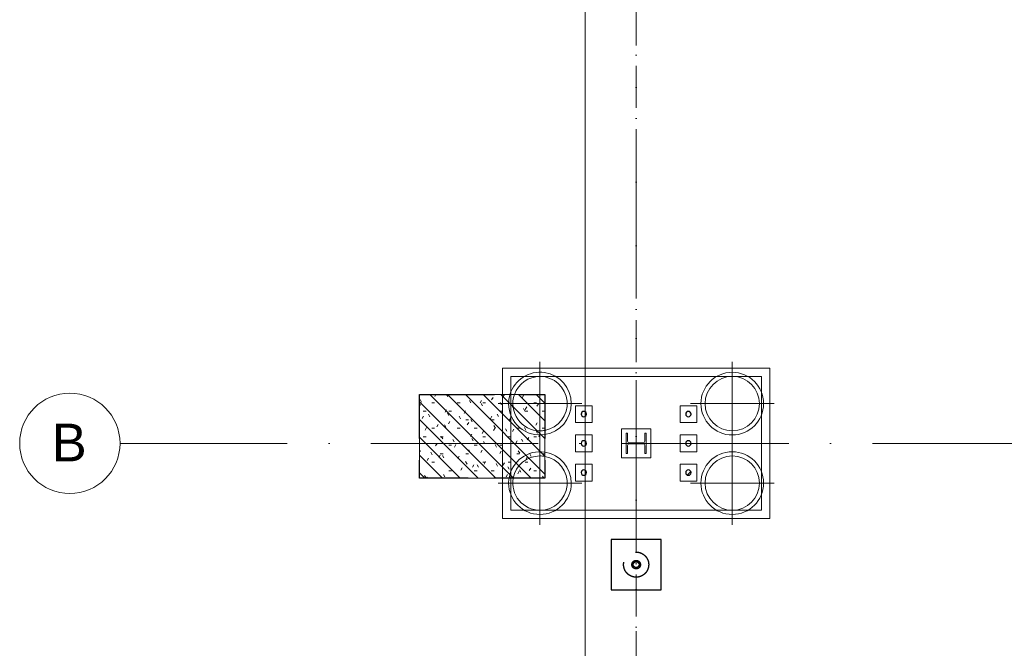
# Model space of a CAD drawing. Header units: millimetres. Extents: x -2694 to 330324, y -17289 to 76899.
# Tile 2 of 142: x -2694 to 9084, y 18300 to 25814. Entities that reach past the tile are written whole.
import ezdxf

# ---------------------------------------------------------------- set-up
doc = ezdxf.new("R2010")
doc.units = ezdxf.units.MM
for name, pattern in [('A_CARA_07', [7, 5, -2]), ('B_CARA_05', [4, 3, -1]), ('IMPORT-A_CARA_07', [700, 500, -200]), ('IMPORT-A_CARA_15', [760, 500, -130, 0, -130]), ('Čerchovaná 20mm', [3000, 2000, -500, 0, -500])]:
    doc.linetypes.add(name, pattern=pattern)
for name, color, linetype, lineweight in [('02_0_25386_PODLAHA HALY A ZÁKLADY VESTAVKŮ 4_6_2025_dwg', 8, 'Continuous', 9), ('11542_003_OK-HALA_TaO-1_ET_R01_AciS_2025-04-14_sloupy_dwg', 150, 'Continuous', 9), ('CA_NOVÉ K-CE', 12, 'Continuous', 25), ('CA_NOVÉ K-CE NEVHRA', 12, 'IMPORT-A_CARA_07', 25), ('CA_OSY', 5, 'IMPORT-A_CARA_15', 13), ('CA_PODLAHA25', 7, 'Continuous', 13), ('CA_POHHRA18', 9, 'Continuous', 9), ('CA_POHHRA25', 7, 'Continuous', 13), ('CA_TEXT35', 62, 'Continuous', 9), ('CA_ZAKLADY25', 7, 'Continuous', 13), ('CA_ZAKLADY5', 1, 'Continuous', 25), ('Konstrukční přípoje', 7, 'Continuous', 13), ('SS_HALA_TaO-DODAVKA_STAVEBNI', 140, 'Continuous', 9), ('SS_HALA_TaO-SLOUP', 140, 'Continuous', 9)]:
    doc.layers.add(name, color=color, linetype=linetype, lineweight=lineweight)
doc.styles.add('Arial_1', font='arial.ttf', dxfattribs={"height": 450})

# ---------------------------------------------------------------- blocks, each defined once
blk = doc.blocks.new('11542 TAO základy_rvt-1-BOURÁNÍ STÁVAJÍCÍCH ZÁKLADOVÝCH PRVKŮ')
at = {"layer": 'CA_ZAKLADY25'}
h = blk.add_hatch(dxfattribs=at)
h.set_pattern_fill('FP_8', color=256, style=0, pattern_type=2)
h.set_pattern_definition([(0, (0, 0), (406.4, 101.6), [33.528, -271.272, 33.528, -271.272, -1625.6]), (0, (0, 0), (406.4, 101.6), [-609.6, 33.528, -576.072, 33.528, -271.272, -711.2]), (0, (0, 0), (406.4, 101.6), [-1524, 33.528, -169.672, 33.528, -474.472]), (120, (152.4, 50.8), (-291.1882, 301.15272), [33.528, -271.272, 33.528, -271.272, -1625.6]), (120, (152.4, 50.8), (-291.1882, 301.15272), [-609.6, 33.528, -576.072, 33.528, -271.272, -711.2]), (120, (152.4, 50.8), (-291.1882, 301.15272), [-1524, 33.528, -169.672, 33.528, -474.472]), (240, (203.2, 254), (-115.2118, -402.7527), [33.528, -271.272, 33.528, -271.272, -1625.6]), (240, (203.2, 254), (-115.2118, -402.7527), [-609.6, 33.528, -576.072, 33.528, -271.272, -711.2]), (240, (203.2, 254), (-115.2118, -402.7527), [-1524, 33.528, -169.672, 33.528, -474.472])])
h.paths.add_polyline_path([(2088, 20335), (3588, 20335), (3588, 21335), (2088, 21335)])
at = {"layer": 'CA_ZAKLADY25', "color": 9, "linetype": 'B_CARA_05', "lineweight": 25}
for p, q in [((2088, 21335), (3588, 21335)), ((2088, 21334), (2088, 21335)), ((2088, 20335), (2088, 21334)), ((3588, 21335), (3588, 21334)), ((3588, 21334), (3588, 20335)), ((3588, 20335), (2088, 20335))]:
    blk.add_line(p, q, dxfattribs=at)
at = {"layer": 'CA_ZAKLADY5', "color": 253, "linetype": 'B_CARA_05', "lineweight": 13}
for p, q in [((2088, 21335), (2088, 21334)), ((3588, 21335), (2088, 21335)), ((2088, 21334), (2088, 20335)), ((3588, 21334), (3588, 21335)), ((3588, 20335), (3588, 21334)), ((2088, 20335), (3588, 20335))]:
    blk.add_line(p, q, dxfattribs=at)
blk = doc.blocks.new('02_0_25386_PODLAHA HALY A ZÁKLADY VESTAVKŮ 4_6_2025_dwg_A$Cb83b9660-2769428-BOURÁNÍ STÁVAJÍCÍCH ZÁKLADOVÝCH PRVKŮ')
at = {"layer": 'CA_NOVÉ K-CE', "color": 1, "flags": 128}
blk.add_lwpolyline([(-300, -300), (300, -300), (300, 300), (-300, 300)], close=True, dxfattribs=at)
at = {"layer": 'CA_NOVÉ K-CE NEVHRA', "color": 1}
for radius in [150, 51, 35]:
    blk.add_circle((0, 0), radius, dxfattribs=at)
blk = doc.blocks.new('02_0_25386_PODLAHA HALY A ZÁKLADY VESTAVKŮ 4_6_2025_dwg-2745952-BOURÁNÍ STÁVAJÍCÍCH ZÁKLADOVÝCH PRVKŮ')
at = {"layer": 'CA_OSY', "color": 10}
blk.add_line((2311263, -1792548), (2311263, -1770306), dxfattribs=at)
blk.add_blockref('02_0_25386_PODLAHA HALY A ZÁKLADY VESTAVKŮ 4_6_2025_dwg_A$Cb83b9660-2769428-BOURÁNÍ STÁVAJÍCÍCH ZÁKLADOVÝCH PRVKŮ', (2311263, -1778247))
blk = doc.blocks.new('pilota 600 mm - D_750_650-V8-BOURÁNÍ STÁVAJÍCÍCH ZÁKLADOVÝCH PRVKŮ')
at = {"layer": 'CA_POHHRA18'}
for p, q in [((0, 0), (0, 500)), ((0, 0), (-500, 0)), ((0, 0), (0, -59)), ((0, 0), (500, 0)), ((0, -59), (0, -61)), ((0, -61), (0, -500))]:
    blk.add_line(p, q, dxfattribs=at)
blk = doc.blocks.new('pilota 600 mm - D_750_650-V9-BOURÁNÍ STÁVAJÍCÍCH ZÁKLADOVÝCH PRVKŮ')
at = {"layer": 'CA_POHHRA18'}
for p, q in [((0, 111), (0, 500)), ((0, 109), (0, 111)), ((0, 0), (0, 109)), ((0, 0), (-500, 0)), ((0, 0), (58, 0)), ((0, 0), (0, -500)), ((58, 0), (500, 0))]:
    blk.add_line(p, q, dxfattribs=at)
blk = doc.blocks.new('pilota 600 mm - D_750_650-2142275-BOURÁNÍ STÁVAJÍCÍCH ZÁKLADOVÝCH PRVKŮ')
at = {"layer": 'CA_POHHRA18'}
for q in [(0, 500), (-500, 0), (500, 0), (0, -500)]:
    blk.add_line((0, 0), q, dxfattribs=at)
blk = doc.blocks.new('pilota 600 mm - D_750_650-2142274-BOURÁNÍ STÁVAJÍCÍCH ZÁKLADOVÝCH PRVKŮ')
at = {"layer": 'CA_POHHRA18'}
for q in [(0, 500), (-500, 0), (0, -500), (500, 0)]:
    blk.add_line((0, 0), q, dxfattribs=at)
blk = doc.blocks.new('11542_003_OK-HALA_TaO-1_ET_R01_AciS_2025-04-14_sloupy_dwg-1858929-BOURÁNÍ STÁVAJÍCÍCH ZÁKLADOVÝCH PRVKŮ')
at = {"layer": '11542_003_OK-HALA_TaO-1_ET_R01_AciS_2025-04-14_sloupy_dwg', "color": 140}
for p, q in [((4577, 20870), (4560, 20870)), ((4560, 20870), (4560, 20630)), ((4577, 20776), (4577, 20870)), ((4800, 20870), (4783, 20870)), ((4783, 20870), (4783, 20776)), ((4800, 20630), (4800, 20870)), ((4762, 20755), (4598, 20755)), ((4598, 20745), (4762, 20745)), ((4560, 20630), (4577, 20630)), ((4577, 20630), (4577, 20724)), ((4783, 20724), (4783, 20630)), ((4783, 20630), (4800, 20630))]:
    blk.add_line(p, q, dxfattribs=at)
for centre, radius, start, end in [((4055, 21100), 32, 90, 270), ((4055, 21100), 32, 270, 90), ((5305, 21100), 32, 90, 270), ((5305, 21100), 32, 270, 90), ((4055, 20750), 32, 90, 270), ((4055, 20750), 32, 270, 90), ((4598, 20776), 21, 180, 270), ((4598, 20724), 21, 90, 180), ((4762, 20776), 21, 270, 0), ((4762, 20724), 21, 0, 90), ((5305, 20750), 32, 90, 270), ((5305, 20750), 32, 270, 90), ((4055, 20400), 32, 90, 270), ((4055, 20400), 32, 270, 90), ((5305, 20400), 32, 90, 270), ((5305, 20400), 32, 270, 90)]:
    blk.add_arc(centre, radius, start, end, dxfattribs=at)
at = {"layer": 'SS_HALA_TaO-DODAVKA_STAVEBNI'}
for centre, start, end in [((4055, 21100), 90, 270), ((4055, 21100), 270, 90), ((5305, 21100), 90, 270), ((5305, 21100), 270, 90), ((4055, 20750), 90, 270), ((4055, 20750), 270, 90), ((5305, 20750), 90, 270), ((5305, 20750), 270, 90), ((4055, 20400), 90, 270), ((4055, 20400), 270, 90), ((5305, 20400), 90, 270), ((5305, 20400), 270, 90)]:
    blk.add_arc(centre, 32, start, end, dxfattribs=at)
at = {"layer": 'SS_HALA_TaO-SLOUP'}
for p, q in [((4577, 20870), (4560, 20870)), ((4560, 20870), (4560, 20630)), ((4577, 20776), (4577, 20870)), ((4800, 20870), (4783, 20870)), ((4783, 20870), (4783, 20776)), ((4800, 20630), (4800, 20870)), ((4762, 20755), (4598, 20755)), ((4598, 20745), (4762, 20745)), ((4560, 20630), (4577, 20630)), ((4577, 20630), (4577, 20724)), ((4783, 20724), (4783, 20630)), ((4783, 20630), (4800, 20630))]:
    blk.add_line(p, q, dxfattribs=at)
for centre, start, end in [((4598, 20776), 180, 270), ((4598, 20724), 90, 180), ((4762, 20776), 270, 0), ((4762, 20724), 0, 90)]:
    blk.add_arc(centre, 21, start, end, dxfattribs=at)
blk = doc.blocks.new('M_Šroub HPM-E - 64_E-V184-BOURÁNÍ STÁVAJÍCÍCH ZÁKLADOVÝCH PRVKŮ')
at = {"layer": 'Konstrukční přípoje'}
for p, q in [((-100, -100), (-100, 100)), ((-100, 100), (100, 100)), ((100, 100), (-100, 100)), ((-100, 100), (-100, -100)), ((100, 100), (100, -100)), ((100, -100), (100, 100)), ((100, -100), (-100, -100)), ((-100, -100), (100, -100))]:
    blk.add_line(p, q, dxfattribs=at)
at = {"layer": 'Konstrukční přípoje', "color": 250, "lineweight": 25}
for start, end in [(360, 180), (180, 360)]:
    blk.add_arc((0, 0), 32, start, end, dxfattribs=at)
at = {"layer": 'Konstrukční přípoje'}
for start, end in [(0, 180), (0, 180), (0, 180), (180, 360), (180, 360), (180, 360)]:
    blk.add_arc((0, 0), 32, start, end, dxfattribs=at)
blk = doc.blocks.new('M_Šroub HPM-E - 64_E-V185-BOURÁNÍ STÁVAJÍCÍCH ZÁKLADOVÝCH PRVKŮ')
at = {"layer": 'Konstrukční přípoje', "lineweight": 9}
h = blk.add_hatch(dxfattribs=at)
h.set_pattern_fill('FP_84', color=50, style=0, pattern_type=2)
h.set_pattern_definition([(315, (-20749.87, 5305.05), (251.447, 251.447), []), (315, (-20368.87, 5305.05), (251.447, 251.447), [])])
h.paths.add_polyline_path([(-32, 0), (-26, -19), (-10, -30), (10, -30), (26, -19), (32, 0), (26, 19), (10, 30), (-10, 30), (-26, 19)])
at = {"layer": 'Konstrukční přípoje'}
for p, q in [((100, 100), (-100, 100)), ((-100, 100), (-100, -100)), ((-100, -100), (-100, 100)), ((-100, 100), (100, 100)), ((100, -100), (100, 100)), ((100, 100), (100, -100)), ((-100, -100), (100, -100)), ((100, -100), (-100, -100))]:
    blk.add_line(p, q, dxfattribs=at)
at = {"layer": 'Konstrukční přípoje', "color": 250, "lineweight": 25}
for start, end in [(360, 180), (180, 360)]:
    blk.add_arc((0, 0), 32, start, end, dxfattribs=at)
at = {"layer": 'Konstrukční přípoje'}
for start, end in [(0, 180), (0, 180), (0, 180), (180, 0), (180, 360), (180, 360)]:
    blk.add_arc((0, 0), 32, start, end, dxfattribs=at)
blk = doc.blocks.new('M_Šroub HPM-E - 64_E-V186-BOURÁNÍ STÁVAJÍCÍCH ZÁKLADOVÝCH PRVKŮ')
at = {"layer": 'Konstrukční přípoje'}
for p, q in [((-100, -100), (-100, 100)), ((-100, 100), (100, 100)), ((100, 100), (-100, 100)), ((-100, 100), (-100, -100)), ((100, 100), (100, -100)), ((100, -100), (100, 100)), ((100, -100), (-100, -100)), ((-100, -100), (100, -100))]:
    blk.add_line(p, q, dxfattribs=at)
at = {"layer": 'Konstrukční přípoje', "color": 250, "lineweight": 25}
for start, end in [(360, 180), (180, 360)]:
    blk.add_arc((0, 0), 32, start, end, dxfattribs=at)
at = {"layer": 'Konstrukční přípoje'}
for start, end in [(0, 180), (0, 180), (0, 180), (180, 360), (180, 360), (180, 360)]:
    blk.add_arc((0, 0), 32, start, end, dxfattribs=at)
blk = doc.blocks.new('M_Šroub HPM-E - 64_E-V187-BOURÁNÍ STÁVAJÍCÍCH ZÁKLADOVÝCH PRVKŮ')
at = {"layer": 'Konstrukční přípoje'}
for p, q in [((100, 100), (-100, 100)), ((-100, 100), (-100, -100)), ((-100, -100), (-100, 100)), ((-100, 100), (100, 100)), ((100, -100), (100, 100)), ((100, 100), (100, -100)), ((-100, -100), (100, -100)), ((100, -100), (-100, -100))]:
    blk.add_line(p, q, dxfattribs=at)
at = {"layer": 'Konstrukční přípoje', "color": 250, "lineweight": 25}
for start, end in [(360, 180), (180, 360)]:
    blk.add_arc((0, 0), 32, start, end, dxfattribs=at)
at = {"layer": 'Konstrukční přípoje'}
for start, end in [(0, 180), (0, 180), (0, 180), (180, 0), (180, 360), (180, 360)]:
    blk.add_arc((0, 0), 32, start, end, dxfattribs=at)
blk = doc.blocks.new('M_Šroub HPM-E - 64_E-V188-BOURÁNÍ STÁVAJÍCÍCH ZÁKLADOVÝCH PRVKŮ')
at = {"layer": 'Konstrukční přípoje'}
for p, q in [((-100, -100), (-100, 100)), ((-100, 100), (100, 100)), ((100, 100), (-100, 100)), ((-100, 100), (-100, -100)), ((100, 100), (100, -100)), ((100, -100), (100, 100)), ((100, -100), (-100, -100)), ((-100, -100), (100, -100))]:
    blk.add_line(p, q, dxfattribs=at)
at = {"layer": 'Konstrukční přípoje', "color": 250, "lineweight": 25}
for start, end in [(360, 180), (180, 360)]:
    blk.add_arc((0, 0), 32, start, end, dxfattribs=at)
at = {"layer": 'Konstrukční přípoje'}
for start, end in [(0, 180), (0, 180), (0, 180), (180, 360), (180, 360), (180, 360)]:
    blk.add_arc((0, 0), 32, start, end, dxfattribs=at)
blk = doc.blocks.new('M_Šroub HPM-E - 64_E-V189-BOURÁNÍ STÁVAJÍCÍCH ZÁKLADOVÝCH PRVKŮ')
at = {"layer": 'Konstrukční přípoje', "lineweight": 9}
h = blk.add_hatch(dxfattribs=at)
h.set_pattern_fill('FP_85', color=50, style=0, pattern_type=2)
h.set_pattern_definition([(315, (-20399.87, 5305.05), (251.447, 251.447), []), (315, (-20018.87, 5305.05), (251.447, 251.447), [])])
h.paths.add_polyline_path([(-32, 0), (-26, -19), (-10, -30), (10, -30), (26, -19), (32, 0), (26, 19), (10, 30), (-10, 30), (-26, 19)])
at = {"layer": 'Konstrukční přípoje'}
for p, q in [((100, 100), (-100, 100)), ((-100, 100), (-100, -100)), ((-100, -100), (-100, 100)), ((-100, 100), (100, 100)), ((100, -100), (100, 100)), ((100, 100), (100, -100)), ((-100, -100), (100, -100)), ((100, -100), (-100, -100))]:
    blk.add_line(p, q, dxfattribs=at)
at = {"layer": 'Konstrukční přípoje', "color": 250, "lineweight": 25}
for start, end in [(360, 180), (180, 360)]:
    blk.add_arc((0, 0), 32, start, end, dxfattribs=at)
at = {"layer": 'Konstrukční přípoje'}
for start, end in [(0, 180), (0, 180), (0, 180), (180, 0), (180, 360), (180, 360)]:
    blk.add_arc((0, 0), 32, start, end, dxfattribs=at)
blk = doc.blocks.new('Osnova - Bublina osnovy 12mm-4850-BOURÁNÍ STÁVAJÍCÍCH ZÁKLADOVÝCH PRVKŮ')
at = {"layer": 'CA_TEXT35'}
blk.add_circle((0, 0), 6, dxfattribs=at)

msp = doc.modelspace()

# ---------------------------------------------------------------- hatches: boundary and pattern name
at = {"layer": 'CA_POHHRA18'}
h = msp.add_hatch(dxfattribs=at)
h.set_pattern_fill('FP_191', color=240, style=0, pattern_type=2)
h.set_pattern_definition([(135, (0, 0), (-106.066, -106.066), [])])
h.paths.add_polyline_path([(2088, 21333.5), (2088, 20333.5), (3588, 20333.5), (3588, 21333.5)])

# ---------------------------------------------------------------- linework, layer by layer
at = {"layer": 'CA_OSY', "linetype": 'Čerchovaná 20mm', "lineweight": 9}
for p, q in [((4680, -1496.2), (4680, 75184.5)), ((-1493.6, 20749.9), (299971.9, 20749.9))]:
    msp.add_line(p, q, dxfattribs=at)
at = {"layer": 'CA_PODLAHA25'}
msp.add_line((4070, 47347.7), (4070, 7189.9), dxfattribs=at)
at = {"layer": 'CA_POHHRA25', "linetype": 'A_CARA_07', "lineweight": 9}
for p, q in [((3588, 21333.5), (2088, 21333.5)), ((2088, 21333.5), (2088, 20333.5)), ((3588, 20333.5), (3588, 21333.5)), ((2088, 20333.5), (3588, 20333.5))]:
    msp.add_line(p, q, dxfattribs=at)
at = {"layer": 'CA_ZAKLADY25', "lineweight": 9}
for p, q in [((3080, 21649.9), (6280, 21649.9)), ((3080, 21333.5), (3080, 21649.9)), ((3080, 21649.9), (3080, 21333.5)), ((6280, 21649.9), (3080, 21649.9)), ((6280, 21649.9), (6280, 19849.9)), ((6280, 19849.9), (6280, 21649.9)), ((3080, 20333.5), (3080, 21333.5)), ((3080, 21333.5), (3080, 20333.5)), ((3080, 19849.9), (3080, 20333.5)), ((3080, 20333.5), (3080, 19849.9)), ((6280, 19849.9), (3080, 19849.9)), ((3080, 19849.9), (6280, 19849.9))]:
    msp.add_line(p, q, dxfattribs=at)
at = {"layer": 'CA_ZAKLADY25'}
for p, q in [((3180, 21549.9), (3180, 21333.5)), ((6180, 21549.9), (3180, 21549.9)), ((3180, 21549.9), (6180, 21549.9)), ((3180, 21333.5), (3180, 21549.9)), ((6180, 19949.9), (6180, 21549.9)), ((6180, 21549.9), (6180, 19949.9)), ((3180, 21333.5), (3180, 20333.5)), ((3180, 20333.5), (3180, 21333.5)), ((4505, 20574.9), (4505, 20924.9)), ((4505, 20924.9), (4855, 20924.9)), ((4505, 20924.9), (4505, 20574.9)), ((4855, 20924.9), (4505, 20924.9)), ((4855, 20924.9), (4855, 20574.9)), ((4855, 20574.9), (4855, 20924.9)), ((4855, 20574.9), (4505, 20574.9)), ((4505, 20574.9), (4855, 20574.9)), ((3180, 20333.5), (3180, 19949.9)), ((3180, 19949.9), (3180, 20333.5)), ((3180, 19949.9), (6180, 19949.9)), ((6180, 19949.9), (3180, 19949.9))]:
    msp.add_line(p, q, dxfattribs=at)
at = {"layer": 'CA_ZAKLADY25', "lineweight": 9}
for centre, radius, start, end in [((3530, 21224.9), 375, 0, 163.10185), ((3530, 21224.9), 375, 0, 163.10185), ((5830, 21224.9), 375, 360, 180), ((5830, 21224.9), 375, 360, 180), ((3530, 21224.9), 325, 90, 160.39692), ((3530, 21224.9), 325, 90, 160.39692), ((3530, 21224.9), 325, 280.28544, 90), ((3530, 21224.9), 325, 280.28544, 90), ((5830, 21224.9), 325, 90, 270), ((5830, 21224.9), 325, 90, 270), ((5830, 21224.9), 325, 270, 90), ((5830, 21224.9), 325, 270, 90), ((3530, 21224.9), 375, 163.10185, 180), ((3530, 21224.9), 375, 163.10185, 180), ((3530, 21224.9), 325, 160.39692, 270), ((3530, 21224.9), 325, 160.39692, 270), ((3530, 21224.9), 375, 180, 278.90201), ((3530, 21224.9), 375, 180, 278.90201), ((3530, 21224.9), 375, 278.90201, 0), ((3530, 21224.9), 375, 278.90201, 0), ((5830, 21224.9), 375, 180, 360), ((5830, 21224.9), 375, 180, 360), ((3530, 21224.9), 325, 270, 280.28544), ((3530, 21224.9), 325, 270, 280.28544), ((3530, 20274.9), 375, 81.09799, 170.9898), ((3530, 20274.9), 375, 81.09799, 170.9898), ((3530, 20274.9), 375, 0, 81.09799), ((3530, 20274.9), 375, 0, 81.09799), ((5830, 20274.9), 375, 360, 180), ((5830, 20274.9), 375, 0, 180), ((3530, 20274.9), 325, 90, 169.58956), ((3530, 20274.9), 325, 90, 169.58956), ((3530, 20274.9), 325, 79.71456, 90), ((3530, 20274.9), 325, 79.71456, 90), ((3530, 20274.9), 325, 270, 79.71456), ((3530, 20274.9), 325, 270, 79.71456), ((5830, 20274.9), 325, 90, 270), ((5830, 20274.9), 325, 90, 270), ((5830, 20274.9), 325, 270, 90), ((5830, 20274.9), 325, 270, 90), ((3530, 20274.9), 375, 170.9898, 180), ((3530, 20274.9), 375, 170.9898, 180), ((3530, 20274.9), 375, 180, 0), ((3530, 20274.9), 375, 180, 0), ((3530, 20274.9), 325, 169.58956, 270), ((3530, 20274.9), 325, 169.58956, 270), ((5830, 20274.9), 375, 180, 360), ((5830, 20274.9), 375, 180, 360)]:
    msp.add_arc(centre, radius, start, end, dxfattribs=at)

# ---------------------------------------------------------------- block references
at = {"lineweight": 5}
msp.add_blockref('11542 TAO základy_rvt-1-BOURÁNÍ STÁVAJÍCÍCH ZÁKLADOVÝCH PRVKŮ', (0, 0), dxfattribs=at)
at = {"layer": '02_0_25386_PODLAHA HALY A ZÁKLADY VESTAVKŮ 4_6_2025_dwg', "color": 240, "linetype": 'IMPORT-A_CARA_07'}
msp.add_blockref('02_0_25386_PODLAHA HALY A ZÁKLADY VESTAVKŮ 4_6_2025_dwg-2745952-BOURÁNÍ STÁVAJÍCÍCH ZÁKLADOVÝCH PRVKŮ', (-2306582.6, 1797547.1), dxfattribs=at)
at = {"layer": '11542_003_OK-HALA_TaO-1_ET_R01_AciS_2025-04-14_sloupy_dwg', "color": 140}
msp.add_blockref('11542_003_OK-HALA_TaO-1_ET_R01_AciS_2025-04-14_sloupy_dwg-1858929-BOURÁNÍ STÁVAJÍCÍCH ZÁKLADOVÝCH PRVKŮ', (0, 0), dxfattribs=at)
at = {"layer": 'CA_POHHRA18'}
for name, p in [('pilota 600 mm - D_750_650-V9-BOURÁNÍ STÁVAJÍCÍCH ZÁKLADOVÝCH PRVKŮ', (3530, 21224.9)), ('pilota 600 mm - D_750_650-2142275-BOURÁNÍ STÁVAJÍCÍCH ZÁKLADOVÝCH PRVKŮ', (5830, 20274.9))]:
    msp.add_blockref(name, p, dxfattribs=at)
at = {"layer": 'CA_POHHRA18', "rotation": 180}
for name, p in [('pilota 600 mm - D_750_650-2142274-BOURÁNÍ STÁVAJÍCÍCH ZÁKLADOVÝCH PRVKŮ', (5830, 21224.9)), ('pilota 600 mm - D_750_650-V8-BOURÁNÍ STÁVAJÍCÍCH ZÁKLADOVÝCH PRVKŮ', (3530, 20274.9))]:
    msp.add_blockref(name, p, dxfattribs=at)
at = {"layer": 'CA_TEXT35', "xscale": 99.99999999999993, "yscale": 99.99999999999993, "zscale": 99.99999999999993, "rotation": 269.9999999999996}
msp.add_blockref('Osnova - Bublina osnovy 12mm-4850-BOURÁNÍ STÁVAJÍCÍCH ZÁKLADOVÝCH PRVKŮ', (-2093.6, 20749.9), dxfattribs=at)
at = {"layer": 'Konstrukční přípoje', "rotation": 90.00000000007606}
for name, p in [('M_Šroub HPM-E - 64_E-V186-BOURÁNÍ STÁVAJÍCÍCH ZÁKLADOVÝCH PRVKŮ', (4055, 21099.9)), ('M_Šroub HPM-E - 64_E-V187-BOURÁNÍ STÁVAJÍCÍCH ZÁKLADOVÝCH PRVKŮ', (5305, 21099.9)), ('M_Šroub HPM-E - 64_E-V184-BOURÁNÍ STÁVAJÍCÍCH ZÁKLADOVÝCH PRVKŮ', (4055, 20749.9)), ('M_Šroub HPM-E - 64_E-V185-BOURÁNÍ STÁVAJÍCÍCH ZÁKLADOVÝCH PRVKŮ', (5305, 20749.9)), ('M_Šroub HPM-E - 64_E-V188-BOURÁNÍ STÁVAJÍCÍCH ZÁKLADOVÝCH PRVKŮ', (4055, 20399.9)), ('M_Šroub HPM-E - 64_E-V189-BOURÁNÍ STÁVAJÍCÍCH ZÁKLADOVÝCH PRVKŮ', (5305, 20399.9))]:
    msp.add_blockref(name, p, dxfattribs=at)

# ---------------------------------------------------------------- next in the draw order: texts
at = {"layer": 'CA_TEXT35', "insert": (-2311.1, 20985.1), "char_height": 450, "width": 513.08, "attachment_point": 1, "style": 'Arial_1', "bg_fill": 3, "box_fill_scale": 1.25, "bg_fill_color": 256, "bg_fill_true_color": 13158600, "bg_fill_transparency": 0}
msp.add_mtext('\\fArial|b0|i0|c238|p34|;B', dxfattribs=at)

doc.saveas('drawing.dxf')
